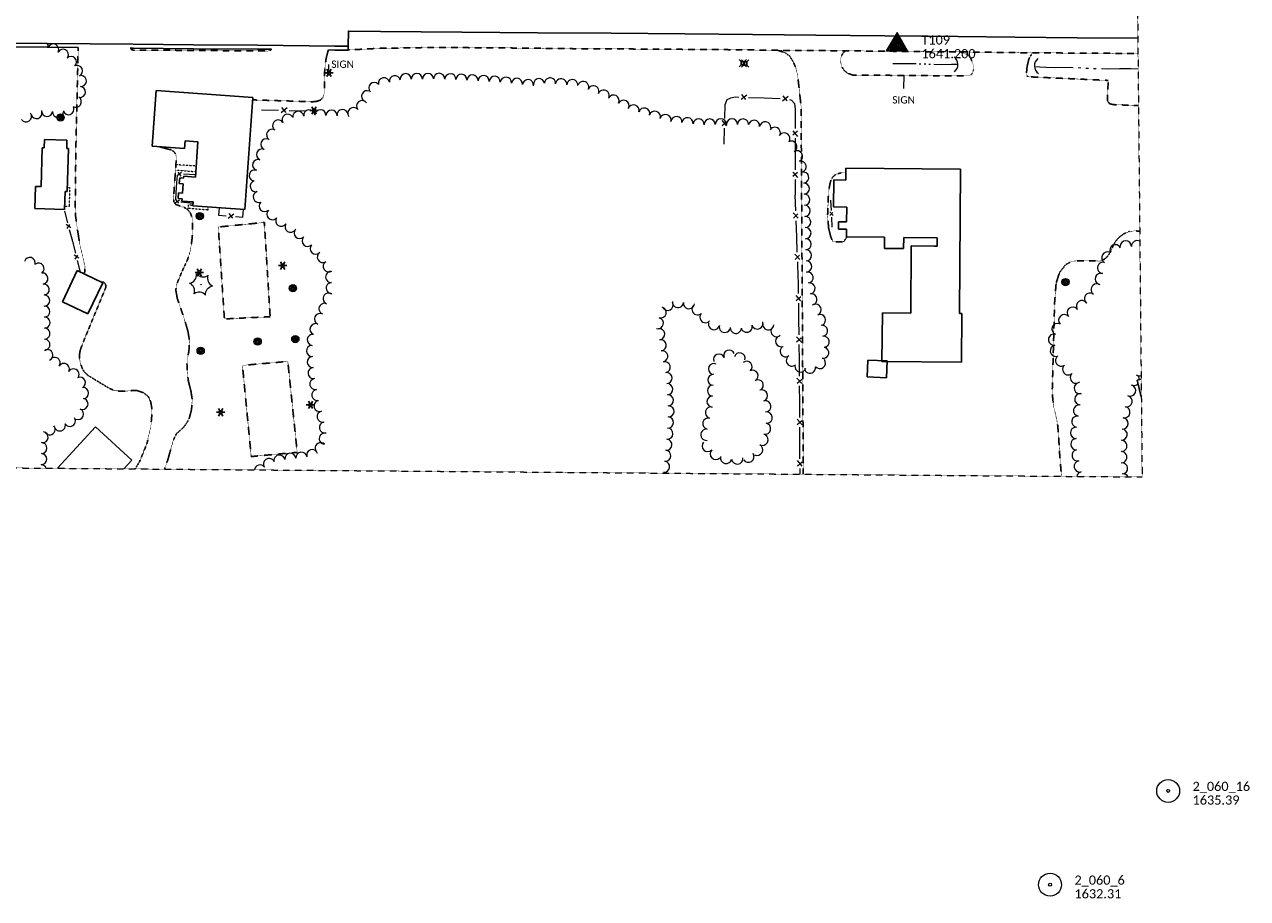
# Model space of a CAD drawing. Extents: x 386237 to 390135, y 96958 to 113752.
# Tile 89 of 116: x 389048 to 389850, y 107318 to 107891. Entities that reach past the tile are written whole.
import ezdxf
from ezdxf.enums import TextEntityAlignment as Align

# ---------------------------------------------------------------- set-up
doc = ezdxf.new("R2010")
doc.units = 0
doc.header["$MEASUREMENT"] = 0
doc.linetypes.add('Wisdot3', pattern=[0.1875, 0.125, -0.0625])
doc.linetypes.add('Wisdot5', pattern=[0.1, 0.05, -0.05])
for name, color, linetype, lineweight in [('E_BLD', 231, 'Continuous', 25), ('E_DRN', 41, 'Continuous', 18), ('E_FEN_P', 41, 'Continuous', 18), ('E_LAND_TreeLine_P', 91, 'Continuous', 18), ('E_LAND_Vegetation', 81, 'Continuous', 18), ('E_LTG', 21, 'Continuous', 25), ('E_MAP_Control', 131, 'Continuous', 18), ('E_MAP_Limits', 81, 'Wisdot3', 18), ('E_MAP_PassPoints', 41, 'Continuous', 18), ('E_MISCPROP', 31, 'Continuous', 18), ('E_PATH_Sidewalk', 51, 'Wisdot5', 18), ('E_RDWY', 21, 'Continuous', 25), ('E_RDWY_C_and_G', 21, 'Continuous', 25), ('E_RDWY_Gravel', 21, 'Wisdot3', 25), ('E_SGN', 21, 'Continuous', 18), ('E_UTL_AG_Bold', 31, 'Continuous', 25), ('E_WTR_P', 131, 'Continuous', 18)]:
    doc.layers.add(name, color=color, linetype=linetype, lineweight=lineweight)
doc.styles.add('CalibriLight', font='calibril.ttf')

# ---------------------------------------------------------------- blocks, each defined once
blk = doc.blocks.new('PP')
at = {"layer": 'E_MAP_PassPoints', "lineweight": 0}
for radius in [7.5, 0.96]:
    blk.add_circle((0, 0), radius, dxfattribs=at)
blk = doc.blocks.new('TP')
at = {"color": 0, "linetype": 'ByBlock', "lineweight": -2, "transparency": 16777216, "flags": 128}
for points in [[(6.92, -4.06), (0, 7.92), (-7.08, -4.06)], [(5.8, -3.42), (0, 6.63), (-5.95, -3.42)], [(4.83, -2.77), (0, 5.51), (-4.82, -2.77)], [(3.72, -2.13), (0, 4.23), (-3.71, -2.13)], [(2.61, -1.5), (0, 2.96), (-2.6, -1.5)], [(1.49, -0.86), (0, 1.69), (-1.48, -0.86)], [(0.38, -0.22), (0, 0.42), (-0.37, -0.22)]]:
    blk.add_lwpolyline(points, close=True, dxfattribs=at)
blk = doc.blocks.new('CTRE')
at = {"color": 0, "linetype": 'ByBlock', "lineweight": -2, "transparency": 16777216}
blk.add_circle((0, 0), 0.223, dxfattribs=at)
for centre, start, end in [((-12, 9), 280.2067, 5.9716), ((-13.8, -5.9), 340.2113, 65.9762), ((1.8, 14.9), 220.2113, 305.9762), ((13.8, 5.9), 160.2113, 245.9762), ((-1.8, -14.9), 40.2113, 125.9762)]:
    blk.add_arc(centre, 7.87, start, end, dxfattribs=at)
at = {"color": 0, "linetype": 'ByBlock', "lineweight": -2, "transparency": 16777216, "extrusion": (0, 0, -1)}
blk.add_arc((-12, -9), 7.87, 354.0728, 79.7489, dxfattribs=at)
blk = doc.blocks.new('CULV')
at = {"color": 0, "linetype": 'ByBlock', "lineweight": -2, "transparency": 16777216}
blk.add_arc((0, 12.3), 12.3, 216.8699, 323.1301, dxfattribs=at)
blk = doc.blocks.new('LPOL')
at = {"color": 0, "linetype": 'ByBlock', "lineweight": -2, "transparency": 16777216}
for p, q in [((-4, 0), (-1.5, 0)), ((-0.8, 1.3), (-2, 3.5)), ((0.8, 1.3), (2, 3.5)), ((1.5, 0), (4, 0)), ((-2, -3.5), (-0.8, -1.3)), ((2, -3.5), (0.8, -1.3))]:
    blk.add_line(p, q, dxfattribs=at)
for radius in [1.5, 1.5, 1.5, 0.125]:
    blk.add_circle((0, 0), radius, dxfattribs=at)
blk = doc.blocks.new('PED')
at = {"color": 0, "linetype": 'ByBlock', "lineweight": -2, "transparency": 16777216}
for p, q in [((-2.5, 2.5), (-5.3, 5.3)), ((2.5, 2.5), (5.3, 5.3)), ((-2.5, -2.5), (-5.3, -5.3)), ((2.5, -2.5), (5.3, -5.3))]:
    blk.add_line(p, q, dxfattribs=at)
at = {"color": 0, "linetype": 'ByBlock', "lineweight": -2, "transparency": 16777216, "flags": 128}
blk.add_lwpolyline([(-2.5, -2.5), (2.5, -2.5), (2.5, 2.5), (-2.5, 2.5)], close=True, dxfattribs=at)
blk = doc.blocks.new('POLE')
at = {"color": 0, "linetype": 'ByBlock', "lineweight": -2, "transparency": 16777216}
for radius in [4.46, 3.35, 2.23, 1.12]:
    blk.add_circle((0, 0), radius, dxfattribs=at)
blk = doc.blocks.new('SIGN')
at = {"color": 0, "linetype": 'ByBlock', "lineweight": -2, "transparency": 16777216, "style": 'CalibriLight'}
blk.add_text('SIGN', height=12, dxfattribs=at).set_placement((0, 0), align=Align.MIDDLE_CENTER)

msp = doc.modelspace()

# ---------------------------------------------------------------- linework, layer by layer
at = {"layer": 'E_BLD', "ltscale": 5}
for p, q in [((389131.47, 107811.3), (389134.12, 107847.86)), ((389134.12, 107847.86), (389197.61, 107843.25)), ((389134.12, 107847.86), (389134.12, 107847.86)), ((389197.61, 107843.25), (389192.27, 107769.76)), ((389060.66, 107810.26), (389060.82, 107815.71)), ((389060.82, 107815.71), (389075.65, 107815.26)), ((389075.65, 107815.26), (389075.49, 107809.75)), ((389152.76, 107809.76), (389131.47, 107811.3)), ((389153.13, 107814.81), (389152.76, 107809.76)), ((389161.57, 107814.2), (389153.13, 107814.81)), ((389159.89, 107791.06), (389161.57, 107814.2)), ((389058.64, 107784.82), (389059.41, 107810.29)), ((389059.41, 107810.29), (389060.66, 107810.26)), ((389075.49, 107809.75), (389076.7, 107809.71)), ((389076.7, 107809.71), (389075.84, 107781.56)), ((389586.56, 107796.89), (389586.49, 107789.07)), ((389661.86, 107796.23), (389586.56, 107796.89)), ((389661.03, 107701.5), (389661.86, 107796.23)), ((389661.86, 107796.23), (389661.86, 107796.23)), ((389149.34, 107786.76), (389149.61, 107790.53)), ((389149.61, 107790.53), (389152.11, 107790.34)), ((389152.11, 107790.34), (389152.2, 107791.62)), ((389152.2, 107791.62), (389159.89, 107791.06)), ((389578.63, 107789.14), (389578.47, 107771.44)), ((389586.49, 107789.07), (389578.63, 107789.14)), ((389054.54, 107770.47), (389054.98, 107784.93)), ((389054.98, 107784.93), (389058.64, 107784.82)), ((389058.64, 107784.82), (389058.64, 107784.82)), ((389074.44, 107781.6), (389074.09, 107769.88)), ((389075.84, 107781.56), (389074.44, 107781.6)), ((389148.62, 107777.02), (389148.88, 107780.61)), ((389148.88, 107780.61), (389151.38, 107780.42)), ((389151.83, 107786.58), (389149.34, 107786.76)), ((389151.38, 107780.42), (389151.83, 107786.58)), ((389151.19, 107776.83), (389148.62, 107777.02)), ((389151.08, 107775.25), (389151.19, 107776.83)), ((389158.34, 107774.73), (389151.08, 107775.25)), ((389158.16, 107772.23), (389158.34, 107774.73)), ((389192.27, 107769.76), (389158.16, 107772.23)), ((389578.47, 107771.44), (389587.12, 107771.36)), ((389587.12, 107771.36), (389587.03, 107761.64)), ((389074.09, 107769.88), (389054.54, 107770.47)), ((389581.86, 107761.69), (389581.82, 107756.8)), ((389581.82, 107756.8), (389587.03, 107756.76)), ((389587.03, 107761.64), (389581.86, 107761.69)), ((389587.03, 107756.76), (389586.99, 107751.9)), ((389586.99, 107751.9), (389611.96, 107751.68)), ((389611.96, 107751.68), (389611.89, 107744.26)), ((389624.5, 107744.15), (389624.57, 107751.41)), ((389624.57, 107751.41), (389646.49, 107751.22)), ((389646.49, 107751.22), (389646.44, 107745.69)), ((389611.89, 107744.26), (389624.5, 107744.15)), ((389629.49, 107745.84), (389629.11, 107701.74)), ((389644.54, 107745.71), (389629.49, 107745.84)), ((389646.44, 107745.69), (389644.54, 107745.71)), ((389072.65, 107709.21), (389082.39, 107729.72)), ((389082.39, 107729.72), (389099.16, 107721.76)), ((389099.16, 107721.76), (389089.41, 107701.25)), ((389089.41, 107701.25), (389072.65, 107709.21)), ((389072.65, 107709.21), (389072.65, 107709.21)), ((389610.52, 107701.9), (389610.24, 107669.95)), ((389629.11, 107701.74), (389610.52, 107701.9)), ((389662.77, 107701.49), (389661.03, 107701.5)), ((389662.48, 107669.49), (389662.77, 107701.49)), ((389601.04, 107670.87), (389600.64, 107659.88)), ((389613.62, 107670.41), (389601.04, 107670.87)), ((389610.24, 107669.95), (389662.48, 107669.49)), ((389613.22, 107659.42), (389613.62, 107670.41)), ((389600.64, 107659.88), (389613.22, 107659.42)), ((389600.64, 107659.88), (389600.64, 107659.88)), ((389780.29, 107658.44), (389777.67, 107657.8)), ((389777.67, 107657.8), (389780.41, 107646.74)), ((389069.49, 107599.96), (389094.32, 107627.17)), ((389094.32, 107627.17), (389118.25, 107605.32)), ((389118.25, 107605.32), (389113.04, 107599.62))]:
    msp.add_line(p, q, dxfattribs=at)
at = {"layer": 'E_FEN_P', "ltscale": 5}
for p, q in [((389517.89, 107842.08), (389521.59, 107845.09)), ((389518.16, 107845.21), (389520.76, 107842.05)), ((389544.93, 107841.16), (389548.64, 107844.17)), ((389545.2, 107844.29), (389547.81, 107841.13)), ((389216.05, 107833.36), (389220.05, 107836.66)), ((389216.32, 107836.76), (389219.18, 107833.35)), ((389505.4, 107824.85), (389508.53, 107827.47)), ((389508.52, 107824.6), (389505.49, 107828.28)), ((389551.8, 107821.36), (389554.94, 107817.77)), ((389554.94, 107821.2), (389551.87, 107818.49)), ((389150.86, 107794.16), (389147.92, 107791.93)), ((389150.57, 107791.75), (389148.64, 107794.26)), ((389551.81, 107794.3), (389554.95, 107790.71)), ((389554.95, 107794.14), (389551.88, 107791.43)), ((389146.52, 107774.04), (389149.55, 107776.15)), ((389146.91, 107776.43), (389148.73, 107773.85)), ((389181.44, 107764.19), (389185.14, 107766.87)), ((389181.86, 107767.16), (389184.19, 107764.01)), ((389555.31, 107764.07), (389552.03, 107767.55)), ((389552.17, 107764.11), (389555.13, 107766.94)), ((389578.21, 107765.94), (389576.02, 107768.18)), ((389576.15, 107765.93), (389578.06, 107767.82)), ((389078.15, 107757.82), (389075.13, 107759.88)), ((389075.8, 107757.34), (389077.55, 107759.94)), ((389083.38, 107737.78), (389080.36, 107739.84)), ((389081.03, 107737.29), (389082.78, 107739.89)), ((389556.38, 107736.98), (389553.1, 107740.46)), ((389553.24, 107737.02), (389556.2, 107739.85)), ((389557.09, 107709.84), (389553.91, 107713.41)), ((389553.95, 107709.97), (389557, 107712.72)), ((389557.41, 107682.73), (389554.23, 107686.3)), ((389554.27, 107682.86), (389557.31, 107685.61)), ((389557.68, 107655.61), (389554.53, 107659.2)), ((389554.54, 107655.76), (389557.6, 107658.49)), ((389557.82, 107628.5), (389554.66, 107632.09)), ((389554.68, 107628.65), (389557.74, 107631.38)), ((389557.95, 107601.39), (389554.8, 107604.98)), ((389554.81, 107601.54), (389557.88, 107604.27))]:
    msp.add_line(p, q, dxfattribs=at)
at = {"layer": 'E_FEN_P', "flags": 128}
for points in [[(389507.84, 107839.69), (389508.79, 107841.93), (389511.18, 107843.15), (389513.92, 107843.66), (389516.35, 107843.58)], [(389522.74, 107843.36), (389533.07, 107843.01)], [(389533.07, 107843.01), (389543.39, 107842.66)], [(389203.15, 107835.28), (389214.37, 107834.98)], [(389507.2, 107829.44), (389507.45, 107838.76), (389507.84, 107839.69)], [(389549.7, 107842.04), (389550.98, 107841.5), (389552.82, 107839.37), (389553.17, 107837.69), (389553.24, 107835.57), (389553.24, 107833.29)], [(389221.32, 107834.79), (389232.54, 107834.49)], [(389553.24, 107833.29), (389553.25, 107822.95)], [(389506.77, 107812.72), (389507.04, 107823.05)], [(389553.25, 107816.56), (389553.25, 107806.23)], [(389553.25, 107806.23), (389553.26, 107795.9)], [(389147.93, 107792.32), (389147.34, 107784.35)], [(389159.98, 107792.42), (389152.01, 107792.96)], [(389553.26, 107789.5), (389553.26, 107779.17)], [(389147.34, 107784.35), (389146.74, 107776.39)], [(389553.67, 107768.82), (389553.26, 107779.17)], [(389150.33, 107774.75), (389158.28, 107773.9)], [(389175.5, 107770.97), (389175.02, 107766.15), (389180.05, 107765.7)], [(389577.08, 107769.03), (389576.7, 107775.79)], [(389076.15, 107761.1), (389074.15, 107768.76)], [(389186.15, 107765.16), (389190.91, 107764.74), (389191.49, 107769.81)], [(389577.71, 107758.09), (389577.32, 107764.85)], [(389079.38, 107748.71), (389077.39, 107756.37)], [(389554.33, 107752.08), (389553.93, 107762.42)], [(389081.38, 107741.06), (389079.38, 107748.71)], [(389554.74, 107741.73), (389554.33, 107752.08)], [(389084.61, 107728.66), (389082.62, 107736.32)], [(389555.4, 107724.99), (389555, 107735.33)], [(389555.59, 107714.64), (389555.49, 107722.74), (389555.4, 107724.99)], [(389555.78, 107697.88), (389555.66, 107708.23)], [(389555.91, 107687.53), (389555.78, 107697.88)], [(389556.1, 107670.77), (389555.98, 107681.12)], [(389556.21, 107660.42), (389556.2, 107662.53), (389556.1, 107670.77)], [(389556.29, 107643.66), (389556.24, 107654.01)], [(389556.35, 107633.31), (389556.29, 107643.66)], [(389556.43, 107616.55), (389556.38, 107626.9)], [(389556.48, 107606.2), (389556.43, 107616.55)], [(389556.53, 107596.07), (389556.51, 107599.79)]]:
    msp.add_lwpolyline(points, dxfattribs=at)
at = {"layer": 'E_LAND_TreeLine_P'}
for centre, radius, start, end in [((389059.77, 107876.52), 3.6, 349.71288, 37.7282), ((389066.69, 107874.8), 3.6, 331.59102, 151.59102), ((389073.02, 107871.38), 3.6, 331.59102, 151.59102), ((389078.32, 107866.57), 3.6, 315.49382, 135.49382), ((389082.27, 107860.69), 3.6, 294.80829, 114.80829), ((389312.49, 107855.42), 3.65, 0.58755, 180.58755), ((389319.79, 107855.5), 3.65, 0.58755, 180.58755), ((389084.82, 107854.08), 3.6, 264.56134, 84.56134), ((389277.22, 107849.51), 3.65, 43.78211, 223.78211), ((389283.55, 107852.54), 3.65, 11.2102, 191.2102), ((389290.71, 107853.96), 3.65, 11.2102, 191.2102), ((389297.88, 107855.27), 3.65, 0.58755, 180.58755), ((389305.18, 107855.35), 3.65, 0.58755, 180.58755), ((389327.08, 107855.2), 3.65, 357.09974, 177.09974), ((389334.37, 107854.83), 3.65, 357.09974, 177.09974), ((389341.67, 107854.46), 3.65, 357.09974, 177.09974), ((389348.96, 107854.04), 3.65, 355.97212, 175.97212), ((389356.24, 107853.53), 3.65, 355.97212, 175.97212), ((389363.52, 107853.02), 3.65, 355.97212, 175.97212), ((389370.78, 107852.23), 3.65, 353.57498, 173.57498), ((389378.04, 107851.41), 3.65, 353.57498, 173.57498), ((389385.3, 107852.05), 3.65, 5.81013, 185.81013), ((389392.57, 107852.49), 3.65, 355.61393, 175.61393), ((389399.85, 107851.93), 3.65, 355.61393, 175.61393), ((389407.13, 107851.38), 3.65, 355.61393, 175.61393), ((389414.26, 107850.2), 3.65, 337.04364, 157.04364), ((389081.46, 107840.44), 3.6, 237.90403, 57.90403), ((389084.14, 107846.92), 3.6, 264.56134, 84.56134), ((389272.46, 107844.09), 3.65, 64.20016, 244.20016), ((389420.99, 107847.35), 3.65, 337.04364, 157.04364), ((389427.71, 107844.51), 3.65, 337.04364, 157.04364), ((389434.23, 107841.23), 3.65, 332.84716, 152.84716), ((389076.65, 107835.59), 3.6, 198.51667, 18.51667), ((389234.57, 107831.53), 3.65, 7.4637, 187.4637), ((389241.86, 107831.62), 3.65, 358.21329, 178.21329), ((389249.15, 107831.4), 3.65, 358.21329, 178.21329), ((389256.43, 107831.79), 3.65, 5.56965, 185.56965), ((389263.48, 107833.04), 3.65, 38.32332, 218.32332), ((389269.21, 107837.57), 3.65, 38.32332, 218.32332), ((389440.73, 107837.89), 3.65, 332.84716, 152.84716), ((389447.34, 107834.84), 3.65, 343.15915, 163.15915), ((389454.33, 107832.73), 3.65, 343.15915, 163.15915), ((389048.78, 107830.89), 3.6, 215.31884, 35.31884), ((389055.64, 107833.04), 3.6, 196.96404, 16.96404), ((389062.6, 107834.38), 3.6, 175.50387, 355.50387), ((389069.77, 107833.82), 3.6, 175.50387, 355.50387), ((389214.18, 107824.9), 3.65, 30.9922, 210.9922), ((389220.44, 107828.66), 3.65, 30.9922, 210.9922), ((389227.33, 107830.58), 3.65, 7.4637, 187.4637), ((389461.32, 107830.61), 3.65, 343.15915, 163.15915), ((389468.3, 107828.49), 3.65, 343.15915, 163.15915), ((389475.45, 107827.14), 3.65, 354.17118, 174.17118), ((389482.71, 107826.4), 3.65, 354.17118, 174.17118), ((389489.97, 107825.66), 3.65, 354.17118, 174.17118), ((389497.27, 107825.56), 3.65, 0.35379, 180.35379), ((389504.57, 107825.61), 3.65, 0.35379, 180.35379), ((389511.87, 107825.6), 3.65, 359.66351, 179.66351), ((389519.17, 107825.55), 3.65, 359.66351, 179.66351), ((389526.42, 107824.75), 3.65, 352.43919, 172.43919), ((389533.66, 107823.79), 3.65, 352.43919, 172.43919), ((389210.22, 107818.81), 3.65, 58.5662, 238.5662), ((389539.96, 107820.14), 3.65, 329.03351, 149.03351), ((389546.22, 107816.38), 3.65, 329.03351, 149.03351), ((389206.44, 107812.57), 3.65, 67.37792, 247.37792), ((389550.82, 107810.97), 3.65, 300.62727, 120.62727), ((389203.63, 107805.83), 3.65, 67.37792, 247.37792), ((389554.54, 107804.69), 3.65, 300.62727, 120.62727), ((389198.84, 107792.05), 3.65, 72.69736, 252.69736), ((389201.01, 107799.02), 3.65, 72.69736, 252.69736), ((389556.9, 107797.85), 3.65, 283.49216, 103.49216), ((389199.51, 107785.04), 3.65, 105.60891, 285.60891), ((389558.6, 107790.75), 3.65, 283.49216, 103.49216), ((389559, 107783.47), 3.65, 272.33537, 92.33537), ((389201.48, 107778), 3.65, 105.60891, 285.60891), ((389559.3, 107776.17), 3.65, 272.33537, 92.33537), ((389205.27, 107772.01), 3.65, 133.51775, 313.51775), ((389559.59, 107768.88), 3.65, 272.33537, 92.33537), ((389210.3, 107766.71), 3.65, 133.51775, 313.51775), ((389216.17, 107762.43), 3.65, 147.28283, 327.28283), ((389559.89, 107761.58), 3.65, 271.37844, 91.37844), ((389222.31, 107758.48), 3.65, 147.28283, 327.28283), ((389228.26, 107754.29), 3.65, 135.78681, 315.78681), ((389560.07, 107754.28), 3.65, 271.37844, 91.37844), ((389233.49, 107749.2), 3.65, 135.78681, 315.78681), ((389560.24, 107746.98), 3.65, 271.37844, 91.37844), ((389770.22, 107745.55), 3.71, 0.72442, 180.72442), ((389777.64, 107745.65), 3.71, 61.44734, 180.72442), ((389238.72, 107744.11), 3.65, 135.78681, 315.78681), ((389243.44, 107738.6), 3.65, 122.39874, 302.39874), ((389560.42, 107739.68), 3.65, 271.37844, 91.37844), ((389758.12, 107738.24), 3.71, 60.60891, 240.60891), ((389763.4, 107742.98), 3.71, 26.22856, 206.22856), ((389051.23, 107734.71), 3.62, 343.27397, 163.27397), ((389057.01, 107731), 3.62, 305.57323, 125.57323), ((389247.36, 107732.43), 3.65, 122.39874, 302.39874), ((389560.59, 107732.38), 3.65, 271.37844, 91.37844), ((389755.39, 107731.45), 3.71, 79.58291, 259.58291), ((389059.58, 107724.48), 3.62, 276.57474, 96.57474), ((389248.95, 107725.53), 3.65, 92.79987, 272.79987), ((389561.48, 107725.16), 3.65, 280.11514, 100.11514), ((389753.78, 107724.23), 3.71, 69.6804, 249.6804), ((389060.41, 107717.28), 3.62, 276.57474, 96.57474), ((389247.34, 107711.35), 3.65, 67.59561, 247.59561), ((389249.31, 107718.24), 3.65, 92.79987, 272.79987), ((389562.76, 107717.97), 3.65, 280.11514, 100.11514), ((389746.8, 107711.29), 3.71, 54.00818, 234.00818), ((389751.16, 107717.29), 3.71, 54.00818, 234.00818), ((389060.71, 107710.05), 3.62, 270.83265, 90.83265), ((389244.55, 107704.6), 3.65, 67.59561, 247.59561), ((389469.66, 107707.19), 3.65, 208.4743, 28.4743), ((389476.41, 107709.04), 3.65, 174.30768, 354.30768), ((389483.67, 107708.32), 3.65, 174.30768, 354.30768), ((389489.26, 107704.26), 3.65, 132.09974, 312.09974), ((389564.05, 107710.78), 3.65, 280.11514, 100.11514), ((389566.78, 107704.03), 3.65, 293.25054, 113.25054), ((389741.44, 107706.32), 3.71, 34.22603, 214.22603), ((389060.81, 107702.8), 3.62, 270.83265, 90.83265), ((389060.9, 107695.56), 3.62, 269.66351, 89.66351), ((389241.65, 107697.9), 3.65, 65.99297, 245.99297), ((389463.28, 107695.15), 3.65, 255.12905, 75.12905), ((389465.15, 107702.21), 3.65, 255.12905, 75.12905), ((389494.45, 107699.15), 3.65, 139.1775, 319.1775), ((389569.67, 107697.32), 3.65, 293.25054, 113.25054), ((389729.86, 107697.08), 3.71, 41.71273, 221.71273), ((389735.4, 107702.02), 3.71, 41.71273, 221.71273), ((389060.85, 107688.31), 3.62, 269.66351, 89.66351), ((389238.68, 107691.23), 3.65, 65.99297, 245.99297), ((389464.14, 107687.92), 3.65, 277.57067, 97.57067), ((389500.07, 107694.56), 3.65, 165.34079, 345.34079), ((389507.13, 107692.71), 3.65, 165.34079, 345.34079), ((389514.38, 107692.08), 3.65, 177.46091, 357.46091), ((389521.54, 107692.83), 3.65, 196.90497, 16.90497), ((389528.53, 107694.95), 3.65, 196.90497, 16.90497), ((389535.73, 107694.46), 3.65, 172.53849, 352.53849), ((389541.12, 107689.96), 3.65, 132.3729, 312.3729), ((389570.96, 107690.16), 3.65, 278.60307, 98.60307), ((389725.47, 107691.36), 3.71, 69.10746, 249.10746), ((389060.81, 107681.07), 3.62, 269.66351, 89.66351), ((389236.88, 107684.23), 3.65, 82.68245, 262.68245), ((389465.1, 107680.68), 3.65, 277.57067, 97.57067), ((389544.11, 107683.35), 3.65, 111.799, 291.799), ((389572.05, 107682.94), 3.65, 278.60307, 98.60307), ((389723.13, 107684.39), 3.71, 99.48281, 279.48281), ((389062.84, 107674.2), 3.62, 290.98142, 110.98142), ((389236.37, 107676.98), 3.65, 94.06221, 274.06221), ((389466.13, 107673.45), 3.65, 282.46778, 102.46778), ((389503.33, 107671.37), 3.58, 21.20449, 201.20449), ((389510.01, 107673.96), 3.58, 21.20449, 201.20449), ((389516.89, 107672.12), 3.58, 344.1394, 164.1394), ((389547.1, 107676.72), 3.65, 123.6071, 303.6071), ((389571.79, 107675.75), 3.65, 258.56979, 78.56979), ((389724.35, 107677.07), 3.71, 99.48281, 279.48281), ((389067.57, 107669.12), 3.62, 325.68697, 145.68697), ((389073.61, 107665.13), 3.62, 330.80785, 150.80785), ((389236.88, 107669.69), 3.65, 94.06221, 274.06221), ((389467.71, 107666.32), 3.65, 282.46778, 102.46778), ((389500.03, 107665.15), 3.58, 64.46239, 244.46239), ((389521.5, 107666.68), 3.58, 309.59989, 129.59989), ((389551.14, 107670.64), 3.65, 123.6071, 303.6071), ((389556.85, 107666.76), 3.65, 162.13794, 342.13794), ((389569.58, 107669.07), 3.65, 217.53849, 37.53849), ((389727.84, 107670.7), 3.71, 125.85672, 305.85672), ((389732.47, 107664.92), 3.71, 132.59348, 312.59348), ((389079.94, 107661.59), 3.62, 330.80785, 150.80785), ((389084.21, 107656.06), 3.62, 297.80511, 117.80511), ((389237.4, 107662.41), 3.65, 94.06221, 274.06221), ((389238.61, 107655.21), 3.65, 100.11514, 280.11514), ((389468.9, 107659.14), 3.65, 273.84843, 93.84843), ((389499.63, 107658.04), 3.58, 88.26633, 268.26633), ((389525.49, 107660.77), 3.58, 298.10958, 118.10958), ((389562.99, 107665.93), 3.65, 187.53849, 7.53849), ((389737.49, 107659.46), 3.71, 132.59348, 312.59348), ((389779.11, 107664.39), 3.69, 241.65433, 288.30543), ((389775.6, 107657.89), 3.69, 4.7431, 61.65433), ((389086.24, 107649.3), 3.62, 270.88238, 90.88238), ((389239.89, 107648.02), 3.65, 100.11514, 280.11514), ((389469.39, 107651.85), 3.65, 273.84843, 93.84843), ((389499.34, 107650.89), 3.58, 87.59962, 267.59962), ((389528.86, 107654.46), 3.58, 298.10958, 118.10958), ((389531.5, 107647.71), 3.72, 289.46239, 109.46239), ((389740.04, 107652.55), 3.71, 108.09846, 288.09846), ((389773.09, 107650.94), 3.69, 250.717, 70.717), ((389775.6, 107657.89), 3.69, 241.65433, 316.51251), ((389085.82, 107642.17), 3.62, 246.46492, 66.46492), ((389241.33, 107640.87), 3.65, 107.54221, 287.54221), ((389469.88, 107644.57), 3.65, 273.84843, 93.84843), ((389499.04, 107643.73), 3.58, 87.59962, 267.59962), ((389533.75, 107640.63), 3.72, 276.37335, 96.37335), ((389740.41, 107645.25), 3.71, 86.15998, 266.15998), ((389770.76, 107643.94), 3.69, 258.68286, 78.68286), ((389082.93, 107635.52), 3.62, 246.46492, 66.46492), ((389243.31, 107633.86), 3.65, 102.07093, 282.07093), ((389470.26, 107637.28), 3.65, 267.00051, 87.00051), ((389498.08, 107636.52), 3.72, 76.85924, 256.85924), ((389534.58, 107633.23), 3.72, 276.37335, 96.37335), ((389739.62, 107637.88), 3.71, 80.8661, 260.8661), ((389769.31, 107636.69), 3.69, 258.68286, 78.68286), ((389064.29, 107625.51), 3.62, 219.06417, 39.06417), ((389070.99, 107628.05), 3.62, 197.01753, 17.01753), ((389077.52, 107631.04), 3.62, 212.04419, 32.04419), ((389244.84, 107626.71), 3.65, 102.07093, 282.07093), ((389469.88, 107629.99), 3.65, 267.00051, 87.00051), ((389496.38, 107629.27), 3.72, 76.85924, 256.85924), ((389533.55, 107625.91), 3.72, 259.04385, 79.04385), ((389737.6, 107623.21), 3.71, 91.39921, 271.39921), ((389738.45, 107630.56), 3.71, 80.8661, 260.8661), ((389768.14, 107629.41), 3.69, 265.19635, 85.19635), ((389059.69, 107620.37), 3.62, 262.71055, 82.71055), ((389244.7, 107619.42), 3.65, 88.64048, 268.64048), ((389468.83, 107615.43), 3.65, 264.40111, 84.40111), ((389469.5, 107622.7), 3.65, 267.00051, 87.00051), ((389495.16, 107621.99), 3.72, 95.86696, 275.86696), ((389531.82, 107618.71), 3.72, 242.1107, 62.1107), ((389737.78, 107615.79), 3.71, 91.39921, 271.39921), ((389767.52, 107622.04), 3.69, 265.19635, 85.19635), ((389767.3, 107614.66), 3.69, 269.66351, 89.66351), ((389058.88, 107613.18), 3.62, 269.09057, 89.09057), ((389229.48, 107606.86), 3.65, 5.3741, 185.3741), ((389236.52, 107608.66), 3.65, 17.18908, 197.18908), ((389242.05, 107613.12), 3.65, 47.22728, 227.22728), ((389468.11, 107608.16), 3.65, 264.40111, 84.40111), ((389495.94, 107614.6), 3.72, 135.49382, 315.49382), ((389501.25, 107609.38), 3.72, 135.49382, 315.49382), ((389528.33, 107612.13), 3.72, 242.1107, 62.1107), ((389738.64, 107608.45), 3.71, 100.97344, 280.97344), ((389767.26, 107607.27), 3.69, 269.66351, 89.66351), ((389058.76, 107605.94), 3.62, 269.09057, 89.09057), ((389058.65, 107598.69), 3.62, 21.60813, 89.09057), ((389208.16, 107602.83), 3.65, 35.69088, 215.69088), ((389215.01, 107604.98), 3.65, 11.38862, 191.38862), ((389222.21, 107606.17), 3.65, 5.3741, 185.3741), ((389467.36, 107600.9), 3.65, 264.01526, 84.01526), ((389508.02, 107606.81), 3.72, 166.7561, 346.7561), ((389515.34, 107606.39), 3.72, 186.9167, 6.9167), ((389522.64, 107607.53), 3.72, 214.2558, 34.2558), ((389740.05, 107601.16), 3.71, 100.97344, 280.97344), ((389767.77, 107599.9), 3.69, 275.3741, 95.3741), ((389202.23, 107598.57), 3.65, 35.69088, 174.34079), ((389466.6, 107593.64), 3.65, 59.37137, 84.01526), ((389741.72, 107593.94), 3.71, 103.11212, 169.32921), ((389768.46, 107592.55), 3.69, 29.31926, 95.3741)]:
    msp.add_arc(centre, radius, start, end, dxfattribs=at)
at = {"layer": 'E_MAP_Limits', "flags": 128}
for points in [[(389775.08, 108194.23), (389780.92, 107594.28)], [(388962.53, 107600.82), (389780.92, 107594.28)]]:
    msp.add_lwpolyline(points, dxfattribs=at)
at = {"layer": 'E_MAP_PassPoints', "lineweight": 0}
for centre, radius in [((389798.03, 107388.25), 7.5), ((389798.03, 107388.25), 0.96), ((389720.55, 107326.73), 7.5), ((389720.55, 107326.73), 0.96)]:
    msp.add_circle(centre, radius, dxfattribs=at)
at = {"layer": 'E_PATH_Sidewalk', "flags": 128}
for points in [[(389146.84, 107795.65), (389160.14, 107794.61)], [(389160.41, 107798.27), (389147.08, 107799.15)], [(389074.15, 107772.02), (389077.23, 107771.95), (389077.62, 107783.87), (389075.92, 107783.95)], [(389168.2, 107771.5), (389168.02, 107769.41), (389155.13, 107770.5), (389155.32, 107772.84), (389158.19, 107772.67)]]:
    msp.add_lwpolyline(points, dxfattribs=at)
at = {"layer": 'E_RDWY', "flags": 128}
for points in [[(389525.43, 107884.59), (389480.86, 107885), (389432.53, 107885.38), (389384.43, 107885.8), (389334.72, 107886.24), (389281.24, 107886.65), (389260.24, 107886.81), (389260.16, 107876.86)], [(389778.12, 107882.17), (389738.25, 107882.53), (389697.5, 107882.91), (389660.08, 107883.28), (389612.13, 107883.7), (389566.99, 107884.21), (389525.43, 107884.59)]]:
    msp.add_lwpolyline(points, dxfattribs=at)
at = {"layer": 'E_RDWY_C_and_G', "flags": 128}
for points in [[(388819.86, 107880.87), (388870.16, 107880.3), (388904.92, 107880.09), (388929.27, 107879.94), (388982.81, 107879.36), (389014.3, 107879.08), (389062.67, 107878.72), (389119.09, 107878.19), (389158.67, 107877.79), (389200.63, 107877.51), (389251.41, 107876.91), (389260.16, 107876.86), (389260.15, 107874.36)], [(389036.04, 107876.42), (389062.65, 107876.22), (389083, 107876.03)], [(389117.11, 107875.71), (389119.07, 107875.69), (389158.65, 107875.29), (389200.61, 107875.01), (389209.76, 107874.9)], [(389247.38, 107874.46), (389251.39, 107874.41), (389260.15, 107874.36)]]:
    msp.add_lwpolyline(points, dxfattribs=at)
at = {"layer": 'E_RDWY_Gravel', "flags": 128}
for points in [[(389083, 107876.03), (389081.44, 107808.96), (389081.08, 107771.85), (389081.25, 107765.66), (389082.44, 107757.11), (389083.83, 107748.08), (389087.46, 107732.16), (389087.44, 107729.33), (389086.79, 107727.63)], [(389209.76, 107874.9), (389208.99, 107874.04), (389207.41, 107873.77), (389118.93, 107874.43), (389117.83, 107874.78), (389117.15, 107875.71)], [(389778.21, 107872.11), (389764.39, 107872.23), (389734.95, 107872.44), (389709.84, 107872.55), (389657.89, 107873.25), (389646.29, 107873.23), (389586, 107873.93), (389540.94, 107874.24), (389512.91, 107874.63), (389452.14, 107875.07), (389411, 107875.27), (389371.59, 107875.72), (389318.19, 107876.13), (389281.02, 107875.55), (389260.15, 107874.46)], [(389247.08, 107874.46), (389245.59, 107868.73), (389245.01, 107863.91), (389244.57, 107859.23), (389244.57, 107847.25), (389244.21, 107845.05), (389243.44, 107843.13), (389242.06, 107841.69), (389239.85, 107840.81), (389236.96, 107840.48), (389197.5, 107841.7)], [(389541.81, 107874.24), (389546.45, 107872.73), (389549.7, 107870.53), (389552.24, 107866.37), (389554.19, 107861.51), (389555.15, 107856.17), (389557.21, 107837.47), (389558.37, 107647.24), (389558.67, 107596.06)], [(389661.63, 107873.2), (389666.56, 107871.33), (389668.62, 107868.95), (389670.18, 107864.49), (389670.26, 107861.32), (389669.55, 107859.05), (389668.36, 107857.97), (389666.48, 107857.39), (389659.16, 107857.43), (389591.05, 107858.03), (389587.79, 107859.14), (389585.04, 107861.53), (389583.67, 107864.01), (389583.09, 107867.17), (389583.2, 107869.15), (389584.21, 107871.62), (389586.2, 107873.93)], [(389708.88, 107872.56), (389706.59, 107868.43), (389705.47, 107863.49), (389705.05, 107858.94), (389705.24, 107857.46), (389706.32, 107856.86), (389758.7, 107854.48), (389758.13, 107841.23), (389759.41, 107839.35), (389760.79, 107838.84), (389763.16, 107838.53), (389778.55, 107837.99)], [(389139.64, 107599.4), (389141.8, 107605.56), (389145.45, 107618.55), (389147.48, 107622.67), (389150.04, 107624.93), (389152.18, 107626.91), (389154.4, 107629.93), (389155.94, 107633.02), (389157.35, 107638.52), (389157.8, 107644.99), (389156.94, 107650.71), (389155.32, 107657.05), (389154.46, 107663.6), (389154.36, 107668.62), (389154.72, 107672.34), (389155.64, 107676.74), (389155.96, 107683.97), (389154.96, 107689.97), (389152.6, 107698.04), (389148, 107711.42), (389147, 107717.07), (389147.71, 107720.92), (389149.39, 107725.11), (389151.97, 107731.02), (389154.69, 107736.72), (389156.58, 107742.9), (389157.58, 107749.44), (389158.03, 107754.67), (389158.08, 107763.62), (389156.52, 107767.55), (389154.61, 107769.91), (389152.34, 107771.23), (389149.25, 107772.28), (389146.91, 107773.12), (389145.75, 107774.78), (389145.56, 107777.4), (389147.36, 107803.21), (389147.1, 107805.75), (389145.88, 107807.69), (389143.68, 107809.01), (389141.82, 107809.43), (389136.39, 107810.91), (389136.35, 107810.95)], [(389587.35, 107751.9), (389585.12, 107748.58), (389578.07, 107748.54), (389576.6, 107752.12), (389575.3, 107757.44), (389574.6, 107765.57), (389575.19, 107781), (389576.22, 107787.05), (389577.15, 107789.87), (389578.91, 107792.1), (389580.82, 107793.08), (389583.23, 107793.73), (389586.53, 107793.79)], [(389205.12, 107761.29), (389174.89, 107758.29), (389178.92, 107697.96)], [(389178.92, 107697.96), (389208.92, 107699.42), (389205.12, 107761.29)], [(389728.04, 107594.7), (389727.74, 107598.2), (389726.82, 107609.57), (389726.1, 107621.84), (389725.45, 107629.26), (389724, 107635.89), (389722.75, 107641.14), (389722.1, 107648.06), (389722.02, 107652.11), (389723.54, 107708.86), (389724.51, 107721.41), (389726.72, 107728.31), (389730.51, 107733.33), (389734.18, 107735.49), (389737.54, 107736.06), (389753.36, 107735.97), (389756.24, 107737.14), (389758.52, 107739.3), (389760.32, 107742.15), (389761.72, 107745.61), (389763.42, 107748.76), (389765.71, 107751.42), (389768.79, 107753.77), (389772.16, 107755.23), (389775.72, 107755.71), (389779.35, 107755.61)], [(389097.38, 107722.6), (389097.87, 107722.73), (389099.52, 107722.24), (389100.75, 107721.06), (389101.09, 107719.89), (389101.08, 107718.58), (389086.34, 107682.86), (389084.31, 107677.44), (389083.96, 107675.3), (389083.87, 107672.21), (389084.4, 107668.83), (389085.69, 107665.52), (389086.92, 107663.37), (389089.31, 107660.95), (389103.31, 107652.47), (389106.47, 107651.14), (389109.49, 107650.64), (389112.45, 107650.49), (389116.11, 107650.74), (389118.79, 107651), (389121.75, 107650.91), (389126.08, 107649.44), (389129.1, 107646.81), (389130.59, 107643.49), (389131.32, 107639.15), (389131.3, 107634.88), (389130.7, 107627.73), (389128.09, 107616.17), (389123.34, 107604.5), (389120.33, 107599.56)], [(389226.67, 107610.44), (389220.51, 107670.07), (389190.75, 107667.49)], [(389190.75, 107667.49), (389196.5, 107607.66), (389226.67, 107610.44)]]:
    msp.add_lwpolyline(points, dxfattribs=at)
at = {"layer": 'E_SGN', "ltscale": 5}
for p, q in [((389247.38, 107861.29), (389247.31, 107864.99)), ((389624.59, 107849.18), (389624.9, 107857.74))]:
    msp.add_line(p, q, dxfattribs=at)
at = {"layer": 'E_WTR_P', "linetype": 'Continuous', "flags": 128}
for points in [[(389632.67, 107865.28), (389630.71, 107865.34), (389617.34, 107865.29)], [(389635.84, 107865.18), (389634.78, 107865.22)], [(389639.01, 107865.08), (389637.95, 107865.12)], [(389642.18, 107864.99), (389641.3, 107865.01), (389641.12, 107865.02)], [(389659.62, 107864.95), (389655.95, 107864.84), (389649.46, 107864.75), (389644.29, 107864.92)], [(389735.69, 107862.82), (389733.8, 107862.93), (389723.82, 107862.76), (389717.87, 107863.02), (389713.9, 107863.13), (389711.29, 107863.32)], [(389740.73, 107862.55), (389739.05, 107862.64)], [(389745.78, 107862.31), (389744.1, 107862.38)], [(389750.82, 107862.09), (389749.14, 107862.16)], [(389778.31, 107861.84), (389773.52, 107862.03), (389766.15, 107862.16), (389759.17, 107861.85), (389754.19, 107861.99)]]:
    msp.add_lwpolyline(points, dxfattribs=at)

# ---------------------------------------------------------------- block references
at = {"layer": 'E_DRN'}
for p, xscale, yscale, zscale, rotation in [((389660.11, 107865.08), 0.5, 0.5, 0.5, 91.1578286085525), ((389710.28, 107863.85), 0.4999999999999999, 0.4999999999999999, 0.4999999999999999, 271.6620598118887)]:
    msp.add_blockref('CULV', p, dxfattribs=dict(at, xscale=xscale, yscale=yscale, zscale=zscale, rotation=rotation))
at = {"layer": 'E_LAND_Vegetation', "xscale": 0.7108526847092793, "yscale": 0.7108526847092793, "zscale": 0.7108526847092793}
msp.add_blockref('CTRE', (389163.6, 107720.51), dxfattribs=at)
at = {"layer": 'E_LTG', "xscale": 0.692840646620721, "yscale": 0.692840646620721, "zscale": 0.692840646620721}
for p in [(389247.47, 107859.37), (389237.75, 107834.67), (389162.49, 107728.48), (389217.16, 107732.92), (389235.42, 107641.54), (389176.43, 107636.68)]:
    msp.add_blockref('LPOL', p, dxfattribs=at)
at = {"layer": 'E_MAP_Control', "lineweight": 0}
msp.add_blockref('TP', (389620.16, 107878.04), dxfattribs=at)
at = {"layer": 'E_MAP_PassPoints', "lineweight": 0}
for p in [(389798.03, 107388.25), (389798.03, 107388.25), (389720.55, 107326.73), (389720.55, 107326.73)]:
    msp.add_blockref('PP', p, dxfattribs=at)
at = {"layer": 'E_MISCPROP', "xscale": 0.5377037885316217, "yscale": 0.5377037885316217, "zscale": 0.5377037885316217}
for p in [(389071.38, 107830.19), (389162.8, 107765.46), (389730.63, 107722.15), (389223.87, 107718.14), (389200.71, 107683.15), (389225.44, 107684.77), (389163.34, 107677.01)]:
    msp.add_blockref('POLE', p, dxfattribs=at)
at = {"layer": 'E_SGN', "xscale": 0.3999999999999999, "yscale": 0.3999999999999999, "zscale": 0.3999999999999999}
for p in [(389256.47, 107865.12), (389624.46, 107841.72)]:
    msp.add_blockref('SIGN', p, dxfattribs=at)
at = {"layer": 'E_UTL_AG_Bold', "xscale": 0.4503659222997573, "yscale": 0.4503659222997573, "zscale": 0.4503659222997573}
for p in [(389518.99, 107865.73), (389520.54, 107865.63)]:
    msp.add_blockref('PED', p, dxfattribs=at)

# ---------------------------------------------------------------- texts
at = {"layer": 'E_MAP_Control', "lineweight": 0, "style": 'CalibriLight'}
for s, p in [('T109', (389636.16, 107878.04)), ('1641.200', (389636.16, 107869.04))]:
    msp.add_text(s, height=6, dxfattribs=at).set_placement(p)
at = {"layer": 'E_MAP_PassPoints', "lineweight": 0, "style": 'CalibriLight'}
for s, p in [('2_060_16', (389814.03, 107388.25)), ('2_060_16', (389814.03, 107388.25)), ('1635.39', (389814.03, 107379.25)), ('1635.39', (389814.03, 107379.25)), ('2_060_6', (389736.55, 107326.73)), ('2_060_6', (389736.55, 107326.73)), ('1632.31', (389736.55, 107317.73)), ('1632.31', (389736.55, 107317.73))]:
    msp.add_text(s, height=6, dxfattribs=at).set_placement(p)

doc.saveas('drawing.dxf')
